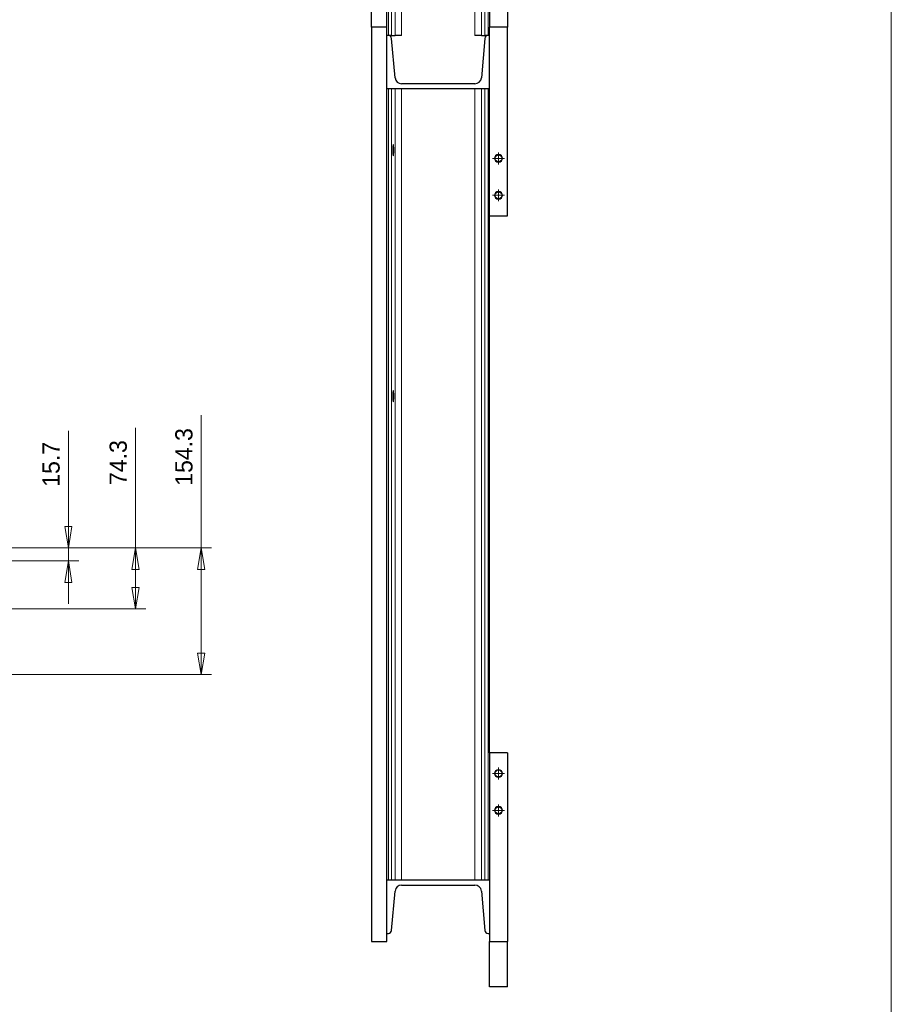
# Model space of a CAD drawing. Header units: millimetres. Extents: x -46 to 5058, y -79 to 3597.
# Tile 11 of 12: x 3917 to 4980, y 940 to 2141. Entities that reach past the tile are written whole.
import ezdxf

# ---------------------------------------------------------------- set-up
doc = ezdxf.new("R2010")
doc.units = ezdxf.units.MM
doc.linetypes.add('CENTER2', pattern=[28.575, 19.05, -3.175, 3.175, -3.175])
doc.layers.get('0').update_dxf_attribs({"color": 157, "lineweight": 0})
doc.styles.add('Default', font='txt')
doc.dimstyles.new('Default', dxfattribs={"dimtxt": 3.5, "dimasz": 4.375, "dimexe": 2.1, "dimexo": 1.05, "dimgap": 1.75, "dimtad": 1, "dimdsep": 46, "dimtxsty": 'Default', "dimblk": 'CLOSED', "dimcen": 0.09, "dimclrt": 13, "dimadec": 0, "dimazin": 0, "dimtfac": 0.4, "dimtdec": 3, "dimtmove": 0, "dimatfit": 3, "dimldrblk": 'CLOSED', "dimfxl": 10.01, "dimtolj": 1, "dimarcsym": 0})

# ---------------------------------------------------------------- blocks, each defined once
blk = doc.blocks.new('FORMAT')
at = {"color": 157, "linetype": 'Continuous', "lineweight": 0, "true_color": 0x44607b}
blk.add_line((4980, 60), (4980, 3504), dxfattribs=at)
blk = doc.blocks.new('b', base_point=(4144.3, 1581.3))
at = {"color": 157, "linetype": 'Continuous', "lineweight": 30, "true_color": 0x44607b}
for p, q in [((4346, 2966.8), (4365, 2966.8)), ((4346, 2966.8), (4346, 2596.8)), ((4365, 2966.8), (4365, 2596.8)), ((4512, 2966.8), (4490, 2966.8)), ((4490, 2736.8), (4490, 2966.8)), ((4512, 2736.8), (4512, 2966.8)), ((4365, 2956.8), (4366.7, 2956.8)), ((4366.7, 2956.8), (4370.7, 2956.8)), ((4370.7, 2956.8), (4374.9, 2956.8)), ((4374.9, 2956.8), (4382.9, 2956.8)), ((4382.9, 2956.8), (4472.1, 2956.8)), ((4472.1, 2956.8), (4480.1, 2956.8)), ((4480.1, 2956.8), (4484.3, 2956.8)), ((4484.3, 2956.8), (4488.2, 2956.8)), ((4488.2, 2956.8), (4490, 2956.8)), ((4490, 2736.8), (4512, 2736.8)), ((4490, 2736.8), (4490, 2186.8)), ((4346, 2596.8), (4365, 2596.8)), ((4365, 2596.8), (4365, 2186.8)), ((4349, 2316.8), (4349, 2546.8)), ((4365, 2546.8), (4349, 2546.8)), ((4365, 2316.8), (4349, 2316.8)), ((4365, 2186.8), (4346, 2186.8)), ((4346, 2131.8), (4346, 2186.8)), ((4365, 2131.8), (4365, 2186.8)), ((4490, 2186.8), (4512, 2186.8)), ((4490, 2186.8), (4490, 2131.8)), ((4512, 2186.8), (4512, 2131.8)), ((4365, 2131.8), (4346, 2131.8)), ((4346, 2131.8), (4346, 1016.8)), ((4365, 1016.8), (4365, 2131.8)), ((4512, 2131.8), (4490, 2131.8)), ((4490, 1901.8), (4490, 2131.8)), ((4512, 1901.8), (4512, 2131.8)), ((4366.7, 2121.8), (4365, 2121.8)), ((4370.7, 2121.8), (4366.7, 2121.8)), ((4370.7, 2121.8), (4374.9, 2121.8)), ((4374.9, 2070.1), (4370.7, 2118.1)), ((4382.9, 2121.8), (4374.9, 2121.8)), ((4480.1, 2121.8), (4472.1, 2121.8)), ((4480.1, 2121.8), (4484.3, 2121.8)), ((4484.3, 2118.1), (4480.1, 2070.1)), ((4488.2, 2121.8), (4484.3, 2121.8)), ((4490, 2121.8), (4488.2, 2121.8)), ((4365, 2056.8), (4490, 2056.8)), ((4472.1, 2062.8), (4382.9, 2062.8)), ((4490, 1901.8), (4512, 1901.8)), ((4490, 1246.8), (4490, 1901.8)), ((4512, 1246.8), (4490, 1246.8)), ((4490, 1246.8), (4490, 1016.8)), ((4512, 1246.8), (4512, 1016.8)), ((4490, 1091.8), (4365, 1091.8)), ((4382.9, 1085.8), (4472.1, 1085.8)), ((4370.7, 1030.4), (4374.9, 1078.5)), ((4480.1, 1078.5), (4484.3, 1030.4)), ((4365, 1026.8), (4366.7, 1026.8)), ((4488.2, 1026.8), (4490, 1026.8)), ((4346, 1016.8), (4365, 1016.8)), ((4490, 1016.8), (4512, 1016.8)), ((4490, 961.8), (4490, 1016.8)), ((4512, 961.8), (4512, 1016.8)), ((4512, 961.8), (4490, 961.8))]:
    blk.add_line(p, q, dxfattribs=at)
at = {"color": 52, "linetype": 'Continuous', "lineweight": 0, "true_color": 0xdcdc00}
for p, q in [((4366.7, 2956.8), (4366.7, 2121.8)), ((4370.7, 2956.8), (4370.7, 2714.9)), ((4374.9, 2956.8), (4374.9, 2121.8)), ((4382.9, 2956.8), (4382.9, 2121.8)), ((4472.1, 2956.8), (4472.1, 2121.8)), ((4480.1, 2956.8), (4480.1, 2121.8)), ((4484.3, 2956.8), (4484.3, 2121.8)), ((4488.2, 2956.8), (4488.2, 2121.8)), ((4370.7, 2708.7), (4370.7, 2634.9)), ((4370.7, 2628.7), (4370.7, 2121.8)), ((4366.7, 1091.8), (4366.7, 2056.8)), ((4370.7, 1091.8), (4370.7, 2056.8)), ((4374.9, 1091.8), (4374.9, 2056.8)), ((4382.9, 1091.8), (4382.9, 2056.8)), ((4472.1, 1091.8), (4472.1, 2056.8)), ((4480.1, 1091.8), (4480.1, 2056.8)), ((4484.3, 1091.8), (4484.3, 2056.8)), ((4488.2, 1091.8), (4488.2, 2056.8))]:
    blk.add_line(p, q, dxfattribs=at)
at = {"color": 190, "linetype": 'CENTER2', "lineweight": 0, "true_color": 0x801eff}
for p, q in [((4501, 2799.5), (4501, 2814)), ((4493.7, 2806.8), (4508.2, 2806.8)), ((4493.7, 2761.8), (4508.2, 2761.8)), ((4501, 2754.5), (4501, 2769)), ((4493.7, 1971.8), (4508.2, 1971.8)), ((4501, 1964.5), (4501, 1979)), ((4501, 1919.5), (4501, 1934)), ((4493.7, 1926.8), (4508.2, 1926.8)), ((4501, 1214.5), (4501, 1229)), ((4493.7, 1221.8), (4508.2, 1221.8)), ((4493.7, 1176.8), (4508.2, 1176.8)), ((4501, 1169.5), (4501, 1184))]:
    blk.add_line(p, q, dxfattribs=at)
at = {"color": 52, "linetype": 'Continuous', "lineweight": 0, "true_color": 0xdcdc00}
for centre in [(4501, 2806.8), (4501, 2761.8), (4501, 1971.8), (4501, 1926.8), (4501, 1221.8), (4501, 1176.8)]:
    blk.add_circle(centre, 5, dxfattribs=at)
at = {"color": 157, "linetype": 'Continuous', "lineweight": 30, "true_color": 0x44607b}
for centre in [(4501, 2806.8), (4501, 2761.8), (4501, 1971.8), (4501, 1926.8), (4501, 1221.8), (4501, 1176.8)]:
    blk.add_circle(centre, 4.25, dxfattribs=at)
for centre, radius, start, end in [((4366.7, 2117.8), 4, 5, 90), ((4488.2, 2117.8), 4, 90, 175), ((4382.9, 2070.8), 8, 185, 270), ((4472.1, 2070.8), 8, 270, 355), ((4382.9, 1077.8), 8, 90, 175), ((4472.1, 1077.8), 8, 5, 90), ((4366.7, 1030.8), 4, 270, 355), ((4488.2, 1030.8), 4, 185, 270)]:
    blk.add_arc(centre, radius, start, end, dxfattribs=at)
at = {"color": 157, "linetype": 'Continuous', "lineweight": 30, "true_color": 0x44607b, "extrusion": (0, 0, -1)}
for centre in [(4370.9, 2711.8), (4370.9, 2631.8)]:
    blk.add_ellipse(centre, major_axis=(0, 3.38), ratio=0.087489, start_param=5.872114, end_param=9.83585, dxfattribs=at)
for centre in [(4372.6, 1981.8), (4372.6, 1681.8)]:
    blk.add_ellipse(centre, major_axis=(0, 7), ratio=0.087489, dxfattribs=at)
at = {"color": 157, "linetype": 'Continuous', "lineweight": 30, "true_color": 0x44607b}
for points, knots in [([(4370, 2711.8), (4370, 2711.9), (4370, 2712.2), (4370.1, 2712.9), (4370.3, 2713.6), (4370.5, 2714.3), (4370.7, 2714.7), (4370.7, 2714.8), (4370.7, 2714.9)], [0, 0, 0, 0, 0.431344, 0.912427, 1.993291, 3.007636, 3.573072, 3.999313, 3.999313, 3.999313, 3.999313]), ([(4370.7, 2708.7), (4370.7, 2708.7), (4370.7, 2708.9), (4370.5, 2709.3), (4370.3, 2709.9), (4370.1, 2710.7), (4370, 2711.3), (4370, 2711.6), (4370, 2711.8)], [0, 0, 0, 0, 0.426241, 0.991677, 2.006022, 3.086886, 3.567968, 3.999313, 3.999313, 3.999313, 3.999313]), ([(4370, 2631.8), (4370, 2631.9), (4370, 2632.2), (4370.1, 2632.9), (4370.3, 2633.6), (4370.5, 2634.3), (4370.7, 2634.7), (4370.7, 2634.8), (4370.7, 2634.9)], [0, 0, 0, 0, 0.431344, 0.912427, 1.993291, 3.007636, 3.573072, 3.999313, 3.999313, 3.999313, 3.999313]), ([(4370.7, 2628.7), (4370.7, 2628.7), (4370.7, 2628.9), (4370.5, 2629.3), (4370.3, 2629.9), (4370.1, 2630.7), (4370, 2631.3), (4370, 2631.6), (4370, 2631.8)], [0, 0, 0, 0, 0.426241, 0.991677, 2.006022, 3.086886, 3.567968, 3.999313, 3.999313, 3.999313, 3.999313])]:
    blk.add_open_spline(points, degree=3, knots=knots, dxfattribs=at)
blk = doc.blocks.new('_Closed')
at = {"color": 0, "linetype": 'ByBlock', "lineweight": -2}
for p, q in [((-1, 0.166667), (0, 0)), ((-1, 0.166667), (-1, -0.166667)), ((0, 0), (-1, -0.166667)), ((0, 0), (-1, 0))]:
    blk.add_line(p, q, dxfattribs=at)
blk = doc.blocks.new('*D10')
at = {"color": 0, "linetype": 'Continuous', "lineweight": -2}
for p, q in [((3976.5, 1496.8), (3976.5, 1639.8)), ((3976.5, 1523), (3976.5, 1549.3)), ((2629.6, 1496.8), (3989.1, 1496.8)), ((3976.5, 1496.8), (3976.5, 1481)), ((3042.9, 1481), (3989.1, 1481)), ((3976.5, 1454.8), (3976.5, 1428.5))]:
    blk.add_line(p, q, dxfattribs=at)
at = {"layer": 'Defpoints', "color": 0}
for p in [(2623.3, 1496.8), (3036.6, 1481), (3976.5, 1481)]:
    blk.add_point(p, dxfattribs=at)
at = {"color": 0, "lineweight": -2, "xscale": 26.25, "yscale": 26.25, "zscale": 26.25}
for p, rotation in [((3976.5, 1496.8), 270), ((3976.5, 1481), 90)]:
    blk.add_blockref('_Closed', p, dxfattribs=dict(at, rotation=rotation))
at = {"color": 13, "lineweight": 0, "insert": (3955.5, 1598.8), "char_height": 21, "attachment_point": 5, "rotation": 90, "style": 'Default'}
blk.add_mtext('\\A1;15.7', dxfattribs=at)
blk = doc.blocks.new('*D11')
at = {"color": 0, "linetype": 'Continuous', "lineweight": -2}
for p, q in [((4138.5, 1496.8), (4138.5, 1658.8)), ((2629.6, 1496.8), (4151.1, 1496.8)), ((4138.5, 1470.5), (4138.5, 1368.7)), ((3122.9, 1342.5), (4151.1, 1342.5))]:
    blk.add_line(p, q, dxfattribs=at)
at = {"layer": 'Defpoints', "color": 0}
for p in [(2623.3, 1496.8), (3116.6, 1342.5), (4138.5, 1342.5)]:
    blk.add_point(p, dxfattribs=at)
at = {"color": 0, "lineweight": -2, "xscale": 26.25, "yscale": 26.25, "zscale": 26.25}
for p, rotation in [((4138.5, 1496.8), 90), ((4138.5, 1342.5), 270)]:
    blk.add_blockref('_Closed', p, dxfattribs=dict(at, rotation=rotation))
at = {"color": 13, "lineweight": 0, "insert": (4117.5, 1607.8), "char_height": 21, "attachment_point": 5, "rotation": 90, "style": 'Default'}
blk.add_mtext('\\A1;154.3', dxfattribs=at)
blk = doc.blocks.new('*D12')
at = {"color": 0, "linetype": 'Continuous', "lineweight": -2}
for p, q in [((4058.4, 1496.8), (4058.4, 1643.4)), ((2629.6, 1496.8), (4071, 1496.8)), ((4058.4, 1470.5), (4058.4, 1448.7)), ((3261.4, 1422.5), (4071, 1422.5))]:
    blk.add_line(p, q, dxfattribs=at)
at = {"layer": 'Defpoints', "color": 0}
for p in [(2623.3, 1496.8), (3255.1, 1422.5), (4058.4, 1422.5)]:
    blk.add_point(p, dxfattribs=at)
at = {"color": 0, "lineweight": -2, "xscale": 26.25, "yscale": 26.25, "zscale": 26.25}
for p, rotation in [((4058.4, 1496.8), 90), ((4058.4, 1422.5), 270)]:
    blk.add_blockref('_Closed', p, dxfattribs=dict(at, rotation=rotation))
at = {"color": 13, "lineweight": 0, "insert": (4037.4, 1600.9), "char_height": 21, "attachment_point": 5, "rotation": 90, "style": 'Default'}
blk.add_mtext('\\A1;74.3', dxfattribs=at)
blk = doc.blocks.new('a', base_point=(940.23, 921.65))
at = {"color": 190, "linetype": 'Continuous', "lineweight": 0, "true_color": 0x801eff}
for base, p2, picture, middle in [((4138.51, 1342.48), (3116.56, 1342.48), '*D11', (4138.51, 1607.76)), ((4058.43, 1422.48), (3255.12, 1422.48), '*D12', (4058.43, 1600.86)), ((3976.51, 1481.05), (3036.56, 1481.05), '*D10', (3976.51, 1598.81))]:
    dim = blk.add_linear_dim(base=base, p1=(2623.34, 1496.76), p2=p2, angle=90, dimstyle='Default', override={"dimtxt": 21, "dimasz": 26.25, "dimexe": 12.6, "dimexo": 6.3, "dimgap": 10.5, "dimjust": 0, "dimdec": 1, "dimpost": '', "dimse1": 0, "dimse2": 0, "dimtfac": 0.7, "dimtmove": 0}, dxfattribs=at)
    dim.commit()
    dim.dimension.update_dxf_attribs({"geometry": picture, "text_midpoint": middle, "dimtype": 160})

msp = doc.modelspace()

# ---------------------------------------------------------------- block references
at = {"color": 190, "linetype": 'Continuous', "lineweight": 0, "true_color": 0x801eff}
msp.add_blockref('FORMAT', (0, 0), dxfattribs=at)
at = {"color": 176, "linetype": 'CENTER2', "lineweight": 0, "true_color": 0x000080}
for name, p in [('a', (940.2, 921.6)), ('b', (4144.3, 1581.3))]:
    msp.add_blockref(name, p, dxfattribs=at)

doc.saveas('drawing.dxf')
